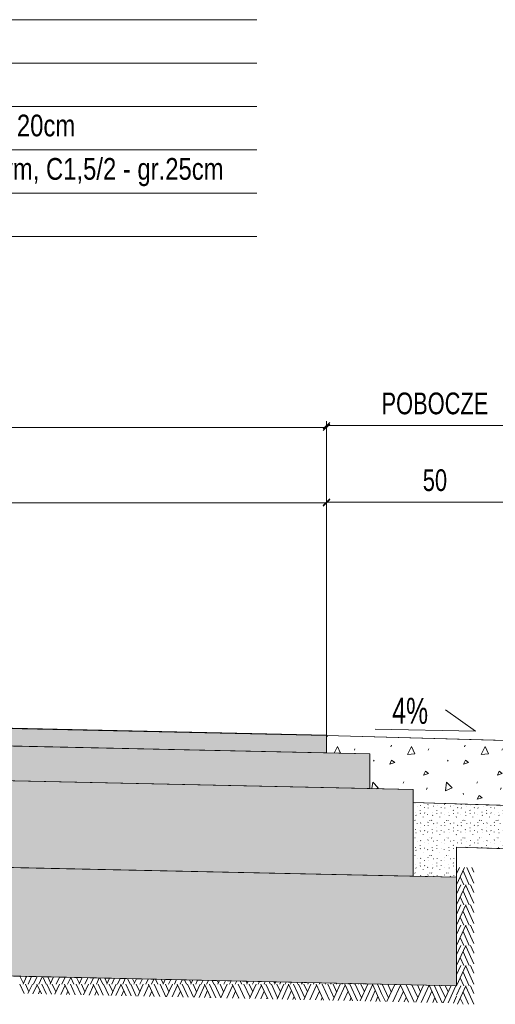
# Model space of a CAD drawing. Header units: centimetres. Extents: x 18523 to 20440, y 3406 to 4072.
# Tile 7 of 14: x 19095 to 19204, y 3687 to 3914. Entities that reach past the tile are written whole.
import ezdxf

# ---------------------------------------------------------------- set-up
doc = ezdxf.new("R2010")
doc.units = ezdxf.units.CM
doc.header["$MEASUREMENT"] = 0
doc.layers.get('Defpoints').update_dxf_attribs({"lineweight": 0})
for name, color, linetype, lineweight in [('ARANŻACJA', 7, 'Continuous', 0), ('RYNNY', 7, 'Continuous', 0), ('WYMIAROWANIE', 7, 'Continuous', 0), ('ŻELBET', 7, 'Continuous', 0)]:
    doc.layers.add(name, color=color, linetype=linetype, lineweight=lineweight)
doc.styles.add('Style-Arial Narrow', font='ARIALN.TTF')
doc.styles.add('Style-arialn', font='arialn.shx')
doc.dimstyles.get("Standard").update_dxf_attribs({"dimtxt": 9999.96, "dimasz": 9999.96, "dimexe": 4999.98, "dimexo": 4999.98, "dimgap": 4999.98, "dimtad": 0, "dimtih": 1, "dimtoh": 1, "dimdec": 0, "dimlfac": 0.01, "dimzin": 11, "dimdsep": 46, "dimtxsty": 'Style-arialn', "dimblk": 'TerminatorOpen_0.5', "dimcen": 9, "dimadec": 4, "dimazin": 3, "dimtfac": 1, "dimtdec": 0, "dimtofl": 0, "dimtmove": 0, "dimatfit": 1, "dimldrblk": 'TerminatorOpen_0.5', "dimfxl": 1, "dimfrac": 2, "dimtolj": 1, "dimtzin": 11, "dimarcsym": 0})

# ---------------------------------------------------------------- blocks, each defined once
blk = doc.blocks.new('_Oblique')
at = {"color": 0, "linetype": 'ByBlock', "lineweight": -2}
blk.add_line((0.5, 0.5), (-0.5, -0.5), dxfattribs=at)
blk = doc.blocks.new('*D16')
at = {"layer": 'Defpoints', "color": 0, "linetype": 'Continuous', "lineweight": 13, "transparency": 16777216}
for p in [(18765.54, 3820.3), (18765.54, 3749.29), (19165.54, 3747.29)]:
    blk.add_point(p, dxfattribs=at)
at = {"layer": 'WYMIAROWANIE', "color": 7, "linetype": 'Continuous', "lineweight": 0, "transparency": 16777216}
for p, q in [((18765.54, 3750.29), (18765.54, 3821.3)), ((19165.54, 3748.29), (19165.54, 3821.3))]:
    blk.add_line(p, q, dxfattribs=at)
at = {"layer": 'WYMIAROWANIE', "color": 0, "linetype": 'Continuous', "lineweight": 0, "transparency": 16777216}
blk.add_line((19165.54, 3820.3), (18765.54, 3820.3), dxfattribs=at)
at = {"layer": 'WYMIAROWANIE', "color": 0, "linetype": 'Continuous', "lineweight": 0, "transparency": 16777216, "xscale": 1.5, "yscale": 1.5, "zscale": 1.5, "rotation": 180}
blk.add_blockref('_Oblique', (18765.54, 3820.3), dxfattribs=at)
at = {"layer": 'WYMIAROWANIE', "color": 0, "linetype": 'Continuous', "lineweight": 0, "transparency": 16777216, "xscale": 1.5, "yscale": 1.5, "zscale": 1.5}
blk.add_blockref('_Oblique', (19165.54, 3820.3), dxfattribs=at)
at = {"layer": 'WYMIAROWANIE', "color": 0, "linetype": 'Continuous', "lineweight": 0, "transparency": 16777216, "insert": (18965.54, 3825.34), "char_height": 5, "attachment_point": 5, "style": 'Style-Arial Narrow'}
blk.add_mtext('\\A1;\\H1x;\\W0.88;JEZDNIA', dxfattribs=at)
blk = doc.blocks.new('TerminatorOpen_0.5')
at = {"color": 0, "linetype": 'ByBlock', "lineweight": -2}
for q in [(-1, 0.25), (-1, 0), (-1, -0.25)]:
    blk.add_line((0, 0), q, dxfattribs=at)
blk = doc.blocks.new('*D18')
at = {"layer": 'Defpoints', "color": 0, "linetype": 'Continuous', "lineweight": 13, "transparency": 16777216}
for p in [(19165.54, 3803.05), (19165.54, 3747.29), (19215.54, 3747.93)]:
    blk.add_point(p, dxfattribs=at)
at = {"layer": 'WYMIAROWANIE', "color": 7, "linetype": 'Continuous', "lineweight": 0, "transparency": 16777216}
for p, q in [((19165.54, 3748.29), (19165.54, 3804.05)), ((19215.54, 3748.93), (19215.54, 3804.05))]:
    blk.add_line(p, q, dxfattribs=at)
at = {"layer": 'WYMIAROWANIE', "color": 0, "linetype": 'Continuous', "lineweight": 0, "transparency": 16777216}
blk.add_line((19215.54, 3803.05), (19165.54, 3803.05), dxfattribs=at)
at = {"layer": 'WYMIAROWANIE', "color": 0, "linetype": 'Continuous', "lineweight": 0, "transparency": 16777216, "xscale": 1.5, "yscale": 1.5, "zscale": 1.5, "rotation": 180}
blk.add_blockref('_Oblique', (19165.54, 3803.05), dxfattribs=at)
at = {"layer": 'WYMIAROWANIE', "color": 0, "linetype": 'Continuous', "lineweight": 0, "transparency": 16777216, "xscale": 1.5, "yscale": 1.5, "zscale": 1.5}
blk.add_blockref('_Oblique', (19215.54, 3803.05), dxfattribs=at)
at = {"layer": 'WYMIAROWANIE', "color": 0, "linetype": 'Continuous', "lineweight": 0, "transparency": 16777216, "insert": (19190.54, 3808.1), "char_height": 5, "attachment_point": 5, "style": 'Style-Arial Narrow'}
blk.add_mtext('\\A1;\\H1x;\\W0.88;50', dxfattribs=at)
blk = doc.blocks.new('*D20')
at = {"layer": 'Defpoints', "color": 0, "linetype": 'Continuous', "lineweight": 13, "transparency": 16777216}
for p in [(19165.54, 3820.71), (19165.54, 3747.29), (19215.54, 3747.93)]:
    blk.add_point(p, dxfattribs=at)
at = {"layer": 'WYMIAROWANIE', "color": 7, "linetype": 'Continuous', "lineweight": 0, "transparency": 16777216}
for p, q in [((19165.54, 3748.29), (19165.54, 3821.71)), ((19215.54, 3748.93), (19215.54, 3821.71))]:
    blk.add_line(p, q, dxfattribs=at)
at = {"layer": 'WYMIAROWANIE', "color": 0, "linetype": 'Continuous', "lineweight": 0, "transparency": 16777216}
blk.add_line((19215.54, 3820.71), (19165.54, 3820.71), dxfattribs=at)
at = {"layer": 'WYMIAROWANIE', "color": 0, "linetype": 'Continuous', "lineweight": 0, "transparency": 16777216, "xscale": 1.5, "yscale": 1.5, "zscale": 1.5, "rotation": 180}
blk.add_blockref('_Oblique', (19165.54, 3820.71), dxfattribs=at)
at = {"layer": 'WYMIAROWANIE', "color": 0, "linetype": 'Continuous', "lineweight": 0, "transparency": 16777216, "xscale": 1.5, "yscale": 1.5, "zscale": 1.5}
blk.add_blockref('_Oblique', (19215.54, 3820.71), dxfattribs=at)
at = {"layer": 'WYMIAROWANIE', "color": 0, "linetype": 'Continuous', "lineweight": 0, "transparency": 16777216, "insert": (19190.54, 3825.79), "char_height": 5, "attachment_point": 5, "style": 'Style-Arial Narrow'}
blk.add_mtext('\\A1;\\H1x;\\W0.88;POBOCZE', dxfattribs=at)
blk = doc.blocks.new('*D23')
at = {"layer": 'Defpoints', "color": 0, "linetype": 'Continuous', "lineweight": 13, "transparency": 16777216}
for p in [(19165.54, 3802.9), (18965.54, 3753.66), (19165.54, 3747.29)]:
    blk.add_point(p, dxfattribs=at)
at = {"layer": 'WYMIAROWANIE', "color": 7, "linetype": 'Continuous', "lineweight": 0, "transparency": 16777216}
for p, q in [((18965.54, 3754.66), (18965.54, 3803.9)), ((19165.54, 3748.29), (19165.54, 3803.9))]:
    blk.add_line(p, q, dxfattribs=at)
at = {"layer": 'WYMIAROWANIE', "color": 0, "linetype": 'Continuous', "lineweight": 0, "transparency": 16777216}
blk.add_line((18965.54, 3802.9), (19165.54, 3802.9), dxfattribs=at)
at = {"layer": 'WYMIAROWANIE', "color": 0, "linetype": 'Continuous', "lineweight": 0, "transparency": 16777216, "xscale": 1.5, "yscale": 1.5, "zscale": 1.5, "rotation": 180}
blk.add_blockref('_Oblique', (18965.54, 3802.9), dxfattribs=at)
at = {"layer": 'WYMIAROWANIE', "color": 0, "linetype": 'Continuous', "lineweight": 0, "transparency": 16777216, "xscale": 1.5, "yscale": 1.5, "zscale": 1.5}
blk.add_blockref('_Oblique', (19165.54, 3802.9), dxfattribs=at)
at = {"layer": 'WYMIAROWANIE', "color": 0, "linetype": 'Continuous', "lineweight": 0, "transparency": 16777216, "insert": (19065.54, 3808.68), "char_height": 5, "attachment_point": 5, "style": 'Style-Arial Narrow'}
blk.add_mtext('\\A1;\\H1x;\\W0.88;200 (min. 185)', dxfattribs=at)

msp = doc.modelspace()

# ---------------------------------------------------------------- hatches: boundary and pattern name
at = {"layer": 'WYMIAROWANIE', "linetype": 'Continuous', "lineweight": 0}
h = msp.add_hatch(dxfattribs=at)
h.set_pattern_fill('CONCR3', style=0, pattern_type=2)
h.set_pattern_definition([(303.49734, (18766.82776, 3750.73681), (-3.826400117, 6.0707254), [0.025946, -24.24012]), (66.744265, (18767.23056, 3751.04966), (-1.91320012, -4.047150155), [0.035456, -24.192336]), (66.744265, (18766.66953, 3749.63626), (-1.91320012, -4.047150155), [0.035433, -24.192359]), (66.744265, (18766.34223, 3750.05346), (-1.91320012, -4.047150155), [0.03541, -24.192382]), (275.99696, (18767.1973, 3749.96314), (-1.91319966, 16.18860022), [0.032575, -18.279816]), (66.744265, (18766.37818, 3750.96696), (-1.91320012, -4.047150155), [0.035433, -24.192359]), (66.744265, (18765.79558, 3750.20094), (-1.91320012, -4.047150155), [0.0354, -24.192392]), (303.49734, (18765.73441, 3751.30806), (-3.826400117, 6.0707254), [0.025925, -24.240141]), (303.49734, (18767.44278, 3751.31629), (-3.826400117, 6.0707254), [0.02596, -24.240106]), (303.49734, (18765.97566, 3750.92494), (-3.826400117, 6.0707254), [0.025925, -24.240141]), (303.49734, (18766.84126, 3750.12316), (-3.826400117, 6.0707254), [0.025946, -24.24012]), (303.49734, (18766.33041, 3750.44246), (-3.826400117, 6.0707254), [0.025939, -24.240127]), (303.49734, (18765.84793, 3749.86774), (-3.826400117, 6.0707254), [0.025925, -24.240141]), (303.49734, (18767.25278, 3750.69789), (-3.826400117, 6.0707254), [0.02596, -24.240106])])
h.paths.add_polyline_path([(18765.54, 3749.29), (18765.54, 3745.29), (18965.54, 3749.66), (19165.54, 3745.29), (19165.54, 3749.29), (18965.54, 3753.66)], flags=0)
h = msp.add_hatch(dxfattribs=at)
h.set_pattern_fill('CONCR2', style=0, pattern_type=2)
h.set_pattern_definition([(64.1865, (18756.8205, 3747.02606), (-3.99999984, -7.35060002), [0.246224, -36.49795]), (323.0654, (18756.9277, 3747.2477), (-24.00000025, 18.37649991), [0.22122, -54.825435]), (197.02852, (18757.1045, 3747.1148), (-3.9999997, 6e-07), [0.297577, -12.252636]), (82.25285, (18758.0767, 3746.11266), (-3.99999955, -25.72709995), [0.51236, -29.16088]), (314.05126, (18758.14575, 3746.62034), (-3.99999984, 3.67530018), [0.458193, -45.565]), (204.67464, (18758.4643, 3746.291), (-4, -3.6753), [0.417925, -8.38593]), (61.44615, (18755.8863, 3748.2204), (-4.0000005, -3.6753), [0.51238, -7.856093]), (293.52535, (18756.1312, 3748.6704), (-4, 7.3505995), [0.452504, -19.589845]), (184.77481, (18756.3118, 3748.25552), (-39.99999995, -3.67530028), [0.41811, -43.735122]), (303.14486, (18758.1952, 3747.89176), (-8.0000002, 11.0258998), [0.06404, -21.883528]), (66.47465, (18759.1897, 3748.66426), (-4, -11.0259005), [0.087563, -19.954786]), (66.47465, (18757.8044, 3745.17446), (-4, -11.0259005), [0.087472, -19.954877]), (66.47465, (18756.9963, 3746.20446), (-4, -11.0259005), [0.087563, -19.954786]), (276.21132, (18759.0929, 3747.03986), (-1e-07, -3.67530046), [0.080394, -36.889634]), (66.47465, (18757.0851, 3748.46006), (-4, -11.0259005), [0.087472, -19.954877]), (66.47465, (18755.6466, 3746.56856), (-4, -11.0259005), [0.087523, -19.954826]), (64.1865, (18755.6643, 3745.63616), (-3.99999984, -7.35060002), [0.246267, -36.497906]), (323.0654, (18755.77152, 3745.85785), (-24.00000025, 18.37649991), [0.221308, -54.825347]), (197.02852, (18755.9484, 3745.7249), (-3.9999997, 6e-07), [0.297658, -12.252555]), (64.1865, (18759.1276, 3747.66086), (-3.99999984, -7.35060002), [0.246224, -36.49795]), (323.0654, (18759.2348, 3747.8825), (-24.00000025, 18.37649991), [0.22122, -54.825435]), (197.02852, (18759.4116, 3747.7496), (-3.9999997, 6e-07), [0.297577, -12.252636]), (303.14486, (18756.4532, 3745.34826), (-8.0000002, 11.0258998), [0.06404, -21.883528]), (304.22419, (18759.257, 3745.57426), (-11.99999968, 18.37650005), [0.064096, -35.49573])])
h.paths.add_polyline_path([(18755.54, 3745.07), (18755.54, 3737.07), (18965.55, 3741.65), (19175.54, 3737.07), (19175.54, 3745.07), (18965.54, 3749.66)], flags=0)
h = msp.add_hatch(dxfattribs=at)
h.set_pattern_fill('CONCRT', style=0, pattern_type=2)
h.set_pattern_definition([(65.009, (19170.8439, 3756.6993), (-17.015, -33.1852), [0.9851, -200.3872]), (322.8208, (19171.26, 3757.5922), (-85.075, 66.3704), [0.8989, -191.3008]), (198.007, (19171.9763, 3757.049), (-34.03, -16.5926), [1.185, -52.489]), (81.666, (19175.8687, 3753.0455), (-17.015, -99.5556), [2.0496, -115.3382]), (312.9914, (19176.1658, 3755.0735), (-153.135, 165.926), [1.8162, -247.7115]), (203.906, (19177.4042, 3753.745), (-153.135, -66.3704), [1.652, -203.0761]), (62.854, (19167.107, 3761.476), (-17.015, -16.5926), [2.0497, -35.2433]), (294.5015, (19168.0425, 3763.3002), (-17.015, 33.1852), [1.8496, -162.262]), (185.066, (19168.8095, 3761.6172), (-17.015, -4e-07), [1.6727, -186.2264]), (303.127, (19176.3426, 3760.162), (-85.075, 132.7408), [0.2562, -217.6865]), (66.2754, (19180.3209, 3763.2522), (-34.03, -82.963), [0.3499, -126.5201]), (66.2754, (19174.7797, 3749.2927), (-34.03, -82.963), [0.3499, -126.5201]), (66.2754, (19171.5473, 3753.413), (-34.03, -82.963), [0.3499, -126.5201]), (276.5, (19179.9924, 3752.5208), (-2e-07, -16.5926), [0.3216, -149.978]), (66.2754, (19171.9025, 3762.4353), (-34.03, -82.963), [0.3499, -126.5201]), (66.2754, (19166.1482, 3754.8694), (-34.03, -82.963), [0.3499, -126.5201]), (65.009, (19166.2193, 3751.1397), (-17.015, -33.1852), [0.9851, -200.3872]), (322.8208, (19166.6355, 3752.0326), (-85.075, 66.3704), [0.8989, -191.3008]), (198.007, (19167.3517, 3751.4893), (-34.03, -16.5926), [1.1851, -52.489]), (65.009, (19180.0723, 3759.2384), (-17.015, -33.1852), [0.9851, -200.3872]), (322.8208, (19180.4885, 3760.1313), (-85.075, 66.3704), [0.8989, -191.3008]), (198.007, (19181.2047, 3759.588), (-34.03, -16.5926), [1.185, -52.489]), (303.127, (19165.544, 3765.8043), (-85.075, 132.7408), [0.2562, -217.6865]), (303.127, (19182.4169, 3765.8853), (-85.075, 132.7408), [0.2562, -217.6865])])
h.paths.add_polyline_path([(19165.54, 3749.29), (19215.54, 3747.93), (19215.54, 3732.93), (19185.54, 3733.82), (19185.54, 3736.85), (19175.54, 3737.07), (19175.54, 3745.07), (19165.54, 3745.29)], flags=0)
h = msp.add_hatch(dxfattribs=at)
h.set_pattern_fill('CONCRT', style=0, pattern_type=2)
h.set_pattern_definition([(65.00898, (18750.8439, 3744.2553), (-17.0150005, -33.1852), [0.98507, -200.3872]), (322.8208, (18751.26, 3745.1481), (-85.0750005, 66.3703997), [0.89893, -191.3008]), (198.0072, (18751.9763, 3744.605), (-34.03, -16.5926), [1.18514, -52.48894]), (81.6658, (18755.8687, 3740.6015), (-17.015001, -99.5556), [2.04964, -115.33824]), (312.99138, (18756.1658, 3742.6295), (-153.1349998, 165.9260002), [1.8162, -247.7115]), (203.90586, (18757.4042, 3741.301), (-153.135001, -66.370399), [1.65204, -203.07606]), (62.8545, (18747.107, 3749.032), (-17.015, -16.5926), [2.0497, -35.2433]), (294.50154, (18748.0425, 3750.8562), (-17.015, 33.1852006), [1.84963, -162.262]), (185.06616, (18748.8095, 3749.1731), (-17.015, -4e-07), [1.6727, -186.22636]), (303.127, (18756.3426, 3747.718), (-85.075, 132.7408), [0.2562, -217.68653]), (66.2754, (18760.3209, 3750.8082), (-34.030001, -82.963), [0.34986, -126.52014]), (66.2754, (18754.7797, 3736.8487), (-34.030001, -82.963), [0.34986, -126.52014]), (66.2754, (18751.5473, 3740.969), (-34.030001, -82.963), [0.34986, -126.52014]), (276.50023, (18759.9924, 3740.0768), (-2e-07, -16.5926), [0.3216, -149.97804]), (66.2754, (18751.9025, 3749.9913), (-34.030001, -82.963), [0.34986, -126.52014]), (66.2754, (18746.1482, 3742.4254), (-34.030001, -82.963), [0.34986, -126.52014]), (65.00898, (18746.2193, 3738.6957), (-17.0150005, -33.1852), [0.98507, -200.3872]), (322.8208, (18746.6355, 3739.5885), (-85.0750005, 66.3703997), [0.89893, -191.3008]), (198.0072, (18747.3517, 3739.0453), (-34.03, -16.5926), [1.18514, -52.48894]), (65.00898, (18760.0723, 3746.7944), (-17.0150005, -33.1852), [0.98507, -200.3872]), (322.8208, (18760.4885, 3747.6872), (-85.0750005, 66.3703997), [0.89893, -191.3008]), (198.0072, (18761.2047, 3747.144), (-34.03, -16.5926), [1.18514, -52.48894]), (303.127, (18745.544, 3753.3603), (-85.075, 132.7408), [0.2562, -217.68653]), (303.127, (18762.4169, 3753.4413), (-85.075, 132.7408), [0.2562, -217.68653])])
h.paths.add_polyline_path([(18745.54, 3736.85), (18745.54, 3716.84), (18965.55, 3721.65), (19185.54, 3716.84), (19185.54, 3736.85), (18965.55, 3741.65)], flags=0)
h = msp.add_hatch(dxfattribs=at)
h.set_pattern_fill('CONCR3', style=0, pattern_type=2)
h.set_pattern_definition([(303.4973, (19188.11153, 3736.70552), (-7.6527997, 12.14145), [0.0519, -48.48024]), (66.7443, (19188.91713, 3737.33122), (-3.8264002, -8.0943003), [0.07091, -48.38467]), (66.7443, (19187.79508, 3734.50443), (-3.8264002, -8.0943003), [0.07087, -48.38472]), (66.7443, (19187.14048, 3735.33882), (-3.8264002, -8.0943003), [0.07082, -48.38476]), (275.997, (19188.85063, 3735.15818), (-3.8264003, 32.3772003), [0.06515, -36.55963]), (66.7443, (19187.21238, 3737.16583), (-3.8264002, -8.0943003), [0.07087, -48.38472]), (66.7443, (19186.04718, 3735.63377), (-3.8264002, -8.0943003), [0.0708, -48.38478]), (303.4973, (19185.92483, 3737.84802), (-7.6527997, 12.14145), [0.05185, -48.48028]), (303.4973, (19189.34158, 3737.86447), (-7.6527997, 12.14145), [0.05192, -48.48021]), (303.4973, (19186.40733, 3737.08178), (-7.6527997, 12.14145), [0.05185, -48.48028]), (303.4973, (19188.13853, 3735.47822), (-7.6527997, 12.14145), [0.0519, -48.48024]), (303.4973, (19187.11683, 3736.11683), (-7.6527997, 12.14145), [0.05188, -48.48025]), (303.4973, (19186.15188, 3734.96738), (-7.6527997, 12.14145), [0.05185, -48.48028]), (303.4973, (19188.96158, 3736.62768), (-7.6527997, 12.14145), [0.05192, -48.48021])])
h.paths.add_polyline_path([(19185.54, 3733.82), (19185.54, 3723.81), (19185.54, 3716.84), (19195.54, 3716.63), (19195.54, 3723.53), (19215.54, 3722.92), (19215.54, 3732.93)], flags=0)
h = msp.add_hatch(dxfattribs=at)
h.set_pattern_fill('CONCR3', style=0, pattern_type=2)
h.set_pattern_definition([(303.49734, (18738.11153, 3719.51375), (-7.65279968, 12.14144997), [0.051892, -48.48024]), (66.744265, (18738.91713, 3720.13945), (-3.82640024, -8.0943003), [0.070912, -48.384672]), (66.744265, (18737.79508, 3717.31265), (-3.82640024, -8.0943003), [0.070866, -48.384718]), (66.744265, (18737.14048, 3718.14705), (-3.82640024, -8.0943003), [0.07082, -48.384764]), (275.99696, (18738.85063, 3717.9664), (-3.8264003, 32.37720033), [0.06515, -36.559632]), (66.744265, (18737.21238, 3719.97405), (-3.82640024, -8.0943003), [0.070866, -48.384718]), (66.744265, (18736.04718, 3718.442), (-3.82640024, -8.0943003), [0.0708, -48.384784]), (303.49734, (18735.92483, 3720.65625), (-7.65279968, 12.14144997), [0.05185, -48.48028]), (303.49734, (18739.34158, 3720.6727), (-7.65279968, 12.14144997), [0.05192, -48.480212]), (303.49734, (18736.40733, 3719.89), (-7.65279968, 12.14144997), [0.05185, -48.48028]), (303.49734, (18738.13853, 3718.28645), (-7.65279968, 12.14144997), [0.051892, -48.48024]), (303.49734, (18737.11683, 3718.92505), (-7.65279968, 12.14144997), [0.051878, -48.480254]), (303.49734, (18736.15188, 3717.7756), (-7.65279968, 12.14144997), [0.05185, -48.48028]), (303.49734, (18738.96158, 3719.4359), (-7.65279968, 12.14144997), [0.05192, -48.480212])])
h.paths.add_polyline_path([(18735.54, 3716.63), (18745.54, 3716.84), (18965.55, 3721.65), (19105.55, 3718.59), (19195.54, 3716.63), (19195.54, 3691.62), (19105.55, 3693.59), (18965.55, 3696.64), (18875.54, 3694.68), (18735.54, 3691.62)], flags=0)

# ---------------------------------------------------------------- linework, layer by layer
at = {"layer": 'ARANŻACJA', "color": 7, "linetype": 'Continuous', "lineweight": 0}
for p, q in [((18909.15, 3914.26), (19149.45, 3914.26)), ((18909.15, 3904.26), (19149.45, 3904.26)), ((18909.15, 3894.26), (19149.45, 3894.26)), ((18909.15, 3884.26), (19149.45, 3884.26)), ((18909.15, 3874.26), (19149.45, 3874.26)), ((18909.15, 3864.26), (19149.45, 3864.26))]:
    msp.add_line(p, q, dxfattribs=at)
at = {"layer": 'ARANŻACJA', "color": 7, "linetype": 'Continuous', "lineweight": 0, "ltscale": 100, "flags": 128}
msp.add_lwpolyline([(19176.74, 3750.79), (19199.92, 3750.33), (19192.94, 3755.19)], dxfattribs=at)
at = {"layer": 'RYNNY', "color": 7, "linetype": 'Continuous', "lineweight": 13, "ltscale": 100}
for p, q in [((19175.54, 3745.07), (18965.55, 3749.66)), ((19165.54, 3749.29), (19165.54, 3745.29)), ((19215.54, 3747.93), (19165.54, 3749.29)), ((19175.54, 3745.07), (19175.54, 3737.07)), ((19185.54, 3736.85), (18965.55, 3741.65)), ((19185.54, 3736.85), (19185.54, 3716.84)), ((19195.54, 3716.63), (18965.55, 3721.65)), ((19195.54, 3716.63), (19195.54, 3691.62)), ((19195.54, 3691.62), (18965.55, 3696.64))]:
    msp.add_line(p, q, dxfattribs=at)
at = {"layer": 'RYNNY', "color": 7, "linetype": 'Continuous', "lineweight": 13}
for p, q in [((19215.54, 3732.93), (19185.54, 3733.82)), ((19215.54, 3722.92), (19195.54, 3723.53))]:
    msp.add_line(p, q, dxfattribs=at)
at = {"layer": 'WYMIAROWANIE', "color": 7, "linetype": 'Continuous', "lineweight": 0}
for p, q in [((19195.54, 3717.39), (19196.21, 3718.85)), ((19195.54, 3714.91), (19197.37, 3718.85)), ((19198.46, 3714.91), (19197.01, 3718.07)), ((19199.54, 3715.3), (19197.91, 3718.85)), ((19199.54, 3717.8), (19199.06, 3718.85)), ((19199.54, 3717.79), (19199.54, 3717.8)), ((19195.54, 3712.73), (19196.54, 3714.89)), ((19195.54, 3710.25), (19197.69, 3714.89)), ((19197.23, 3714.91), (19196.39, 3716.74)), ((19199.54, 3710.64), (19197.65, 3714.75)), ((19199.54, 3713.14), (19198.73, 3714.91)), ((19198.46, 3710.25), (19197.01, 3713.41)), ((19199.54, 3713.13), (19199.54, 3713.15)), ((19195.54, 3708.07), (19196.54, 3710.24)), ((19195.54, 3705.59), (19197.69, 3710.24)), ((19197.23, 3710.25), (19196.39, 3712.08)), ((19199.54, 3705.99), (19197.65, 3710.09)), ((19199.54, 3708.49), (19198.73, 3710.25)), ((19198.46, 3705.59), (19197.01, 3708.75)), ((19199.54, 3708.48), (19199.54, 3708.49)), ((19195.54, 3703.41), (19196.54, 3705.58)), ((19195.54, 3700.93), (19197.69, 3705.58)), ((19197.23, 3705.59), (19196.39, 3707.42)), ((19199.54, 3703.83), (19198.73, 3705.59)), ((19198.46, 3700.93), (19197.01, 3704.09)), ((19199.54, 3701.33), (19197.65, 3705.43)), ((19199.54, 3703.82), (19199.54, 3703.83)), ((19195.54, 3698.76), (19196.54, 3700.92)), ((19195.54, 3696.28), (19197.69, 3700.92)), ((19197.23, 3700.93), (19196.39, 3702.77)), ((19199.54, 3699.17), (19198.73, 3700.93)), ((19198.46, 3696.28), (19197.01, 3699.44)), ((19199.54, 3696.67), (19197.65, 3700.78)), ((19199.54, 3699.16), (19199.54, 3699.17)), ((19197.23, 3696.28), (19196.39, 3698.11)), ((19195.54, 3694.1), (19196.54, 3696.26)), ((19195.54, 3691.62), (19197.69, 3696.26)), ((19198.46, 3691.62), (19197.01, 3694.78)), ((19199.54, 3692.01), (19197.65, 3696.12)), ((19199.54, 3694.51), (19198.73, 3696.28)), ((19199.54, 3694.5), (19199.54, 3694.52)), ((19095.8, 3689.82), (19094.81, 3691.97)), ((19095.64, 3692.13), (19094.86, 3693.82)), ((19095.57, 3691.99), (19096.4, 3693.78)), ((19096.91, 3690.21), (19096.1, 3691.97)), ((19096.26, 3693.47), (19096.11, 3693.79)), ((19096.71, 3689.8), (19097.72, 3691.99)), ((19096.72, 3691.99), (19097.54, 3693.76)), ((19097.99, 3691.99), (19098.79, 3693.73)), ((19099.79, 3689.73), (19098.76, 3691.97)), ((19099.22, 3691.99), (19100, 3693.71)), ((19100.91, 3689.81), (19099.91, 3691.97)), ((19100.91, 3691.99), (19100.11, 3693.7)), ((19102.12, 3689.68), (19101.05, 3691.97)), ((19101.93, 3692.27), (19101.27, 3693.68)), ((19101.8, 3691.99), (19102.57, 3693.65)), ((19103.13, 3690.2), (19102.32, 3691.97)), ((19102.51, 3693.51), (19102.44, 3693.65)), ((19102.88, 3689.67), (19103.95, 3691.97)), ((19103.18, 3691.99), (19103.95, 3693.62)), ((19104.51, 3691.99), (19105.26, 3693.59)), ((19106.25, 3689.59), (19105.15, 3691.97)), ((19105.82, 3691.99), (19106.55, 3693.56)), ((19107.6, 3689.56), (19106.49, 3691.97)), ((19107.31, 3691.99), (19106.57, 3693.56)), ((19108.95, 3689.53), (19107.83, 3691.97)), ((19108.58, 3692.12), (19107.92, 3693.53)), ((19108.52, 3691.99), (19109.22, 3693.5)), ((19109.85, 3690.25), (19109.07, 3691.97)), ((19109.53, 3689.52), (19110.67, 3691.97)), ((19109.8, 3691.99), (19110.5, 3693.48)), ((19111.13, 3691.99), (19111.8, 3693.45)), ((19112.93, 3689.44), (19111.75, 3691.97)), ((19112.49, 3691.99), (19113.14, 3693.42)), ((19114.07, 3689.42), (19112.89, 3691.97)), ((19113.93, 3691.99), (19113.26, 3693.42)), ((19115.33, 3689.39), (19114.14, 3691.97)), ((19114.98, 3692.13), (19114.39, 3693.39)), ((19114.91, 3691.99), (19115.54, 3693.37)), ((19116.25, 3690.21), (19115.44, 3691.97)), ((19115.85, 3689.38), (19117.06, 3691.99)), ((19116.06, 3691.99), (19116.69, 3693.34)), ((19117.33, 3691.99), (19117.94, 3693.31)), ((19119.33, 3689.3), (19118.09, 3691.97)), ((19118.56, 3691.99), (19119.15, 3693.29)), ((19120.24, 3689.81), (19119.25, 3691.97)), ((19120.24, 3691.99), (19119.65, 3693.28)), ((19121.66, 3689.25), (19120.39, 3691.97)), ((19121.27, 3692.27), (19120.81, 3693.25)), ((19121.14, 3691.99), (19121.71, 3693.23)), ((19122.46, 3690.2), (19121.66, 3691.97)), ((19122.02, 3689.24), (19123.29, 3691.97)), ((19122.52, 3691.99), (19123.09, 3693.2)), ((19123.85, 3691.99), (19124.4, 3693.17)), ((19125.79, 3689.16), (19124.48, 3691.97)), ((19125.16, 3691.99), (19125.69, 3693.15)), ((19127.14, 3689.13), (19125.82, 3691.97)), ((19126.65, 3691.99), (19126.11, 3693.14)), ((19128.49, 3689.1), (19127.16, 3691.97)), ((19127.91, 3692.12), (19127.45, 3693.11)), ((19127.86, 3691.99), (19128.37, 3693.09)), ((19129.18, 3690.25), (19128.4, 3691.97)), ((19128.68, 3689.1), (19130.01, 3691.97)), ((19129.14, 3691.99), (19129.64, 3693.06)), ((19130.47, 3691.99), (19130.95, 3693.03)), ((19132.47, 3689.01), (19131.09, 3691.97)), ((19131.82, 3691.99), (19132.28, 3693)), ((19133.61, 3688.99), (19132.23, 3691.97)), ((19133.26, 3691.99), (19132.79, 3692.99)), ((19134.87, 3688.96), (19133.48, 3691.97)), ((19134.32, 3692.13), (19133.93, 3692.97)), ((19134.24, 3691.99), (19134.69, 3692.95)), ((19135.59, 3690.21), (19134.78, 3691.97)), ((19135, 3688.96), (19136.39, 3691.99)), ((19135.4, 3691.99), (19135.83, 3692.92)), ((19136.67, 3691.99), (19137.08, 3692.9)), ((19138.87, 3688.87), (19137.43, 3691.97)), ((19137.89, 3691.99), (19138.3, 3692.87)), ((19139.58, 3689.81), (19138.58, 3691.97)), ((19139.58, 3691.99), (19139.18, 3692.85)), ((19141.18, 3688.86), (19139.72, 3691.97)), ((19140.6, 3692.27), (19140.35, 3692.83)), ((19140.47, 3691.99), (19140.86, 3692.81)), ((19141.8, 3690.2), (19140.99, 3691.97)), ((19141.16, 3688.82), (19142.62, 3691.97)), ((19141.86, 3691.99), (19142.23, 3692.78)), ((19143.18, 3691.99), (19143.54, 3692.76)), ((19145.33, 3688.73), (19143.82, 3691.97)), ((19144.5, 3691.99), (19144.84, 3692.73)), ((19146.68, 3688.7), (19145.16, 3691.97)), ((19145.98, 3691.99), (19145.65, 3692.71)), ((19147.91, 3688.9), (19146.5, 3691.97)), ((19147.25, 3692.12), (19146.99, 3692.68)), ((19147.19, 3691.99), (19147.51, 3692.67)), ((19148.52, 3690.25), (19147.74, 3691.97)), ((19147.82, 3688.67), (19149.34, 3691.97)), ((19148.48, 3691.99), (19148.78, 3692.64)), ((19149.8, 3691.99), (19150.09, 3692.61)), ((19152.01, 3688.58), (19150.42, 3691.97)), ((19151.16, 3691.99), (19151.43, 3692.58)), ((19153.15, 3688.56), (19151.56, 3691.97)), ((19152.6, 3691.99), (19152.33, 3692.56)), ((19154.27, 3688.81), (19152.82, 3691.97)), ((19153.65, 3692.13), (19153.46, 3692.54)), ((19153.58, 3691.99), (19153.83, 3692.53)), ((19154.92, 3690.21), (19154.12, 3691.97)), ((19154.14, 3688.53), (19155.73, 3691.99)), ((19154.74, 3691.99), (19154.98, 3692.51)), ((19156, 3691.99), (19156.23, 3692.48)), ((19158.4, 3688.44), (19156.77, 3691.97)), ((19157.23, 3691.99), (19157.44, 3692.45)), ((19158.92, 3689.81), (19157.92, 3691.97)), ((19158.92, 3691.99), (19158.71, 3692.42)), ((19160.52, 3688.86), (19159.06, 3691.97)), ((19159.81, 3691.99), (19160, 3692.4)), ((19159.94, 3692.27), (19159.88, 3692.4)), ((19160.31, 3688.4), (19161.96, 3691.97)), ((19161.14, 3690.2), (19160.33, 3691.97)), ((19161.2, 3691.99), (19161.37, 3692.37)), ((19162.52, 3691.99), (19162.69, 3692.34)), ((19164.87, 3688.3), (19163.16, 3691.97)), ((19163.83, 3691.99), (19163.98, 3692.31)), ((19166.21, 3688.27), (19164.5, 3691.97)), ((19165.32, 3691.99), (19165.18, 3692.28)), ((19167.25, 3688.9), (19165.84, 3691.97)), ((19166.59, 3692.12), (19166.52, 3692.25)), ((19166.53, 3691.99), (19166.65, 3692.25)), ((19166.96, 3688.25), (19168.68, 3691.97)), ((19167.86, 3690.25), (19167.08, 3691.97)), ((19167.81, 3691.99), (19167.92, 3692.22)), ((19169.14, 3691.99), (19169.24, 3692.19)), ((19171.55, 3688.15), (19169.76, 3691.97)), ((19170.5, 3691.99), (19170.58, 3692.16)), ((19172.69, 3688.12), (19170.9, 3691.97)), ((19171.94, 3691.99), (19171.87, 3692.14)), ((19173.61, 3688.81), (19172.15, 3691.97)), ((19172.92, 3691.99), (19172.98, 3692.11)), ((19173.28, 3688.11), (19175.07, 3691.99)), ((19174.26, 3690.21), (19173.45, 3691.97)), ((19174.07, 3691.99), (19174.12, 3692.09)), ((19175.34, 3691.99), (19175.38, 3692.06)), ((19177.94, 3688.01), (19176.11, 3691.97)), ((19176.57, 3691.99), (19176.59, 3692.03)), ((19178.25, 3689.81), (19177.26, 3691.97)), ((19178.25, 3691.99), (19178.25, 3692)), ((19179.85, 3688.86), (19178.4, 3691.97)), ((19179.45, 3687.98), (19181.28, 3691.93)), ((19180.47, 3690.2), (19179.67, 3691.97)), ((19184.41, 3687.87), (19182.52, 3691.9)), ((19185.75, 3687.84), (19183.88, 3691.87)), ((19186.59, 3688.9), (19185.23, 3691.84)), ((19197.23, 3691.62), (19196.39, 3693.45)), ((19097.85, 3689.78), (19098.8, 3691.83)), ((19099.1, 3689.75), (19099.44, 3690.49)), ((19100.95, 3689.71), (19100.91, 3689.81)), ((19104.26, 3689.64), (19105.25, 3691.75)), ((19105.57, 3689.61), (19105.91, 3690.34)), ((19110.81, 3689.49), (19111.85, 3691.74)), ((19112.11, 3689.46), (19112.51, 3690.34)), ((19117, 3689.35), (19118.14, 3691.83)), ((19118.24, 3689.33), (19118.77, 3690.49)), ((19120.49, 3689.28), (19120.24, 3689.81)), ((19123.4, 3689.21), (19124.58, 3691.75)), ((19124.71, 3689.18), (19125.25, 3690.34)), ((19129.95, 3689.07), (19131.19, 3691.74)), ((19131.25, 3689.04), (19131.85, 3690.34)), ((19136.14, 3688.93), (19137.47, 3691.83)), ((19137.39, 3688.9), (19138.11, 3690.49)), ((19140.03, 3688.85), (19139.58, 3689.81)), ((19142.54, 3688.79), (19143.92, 3691.75)), ((19143.85, 3688.76), (19144.58, 3690.34)), ((19149.09, 3688.65), (19150.52, 3691.74)), ((19150.4, 3688.62), (19151.19, 3690.34)), ((19155.28, 3688.51), (19156.81, 3691.83)), ((19156.53, 3688.48), (19157.45, 3690.49)), ((19159.57, 3688.41), (19158.92, 3689.81)), ((19161.68, 3688.37), (19163.26, 3691.75)), ((19162.99, 3688.34), (19163.92, 3690.34)), ((19168.23, 3688.22), (19169.86, 3691.74)), ((19169.54, 3688.19), (19170.52, 3690.34)), ((19174.42, 3688.09), (19176.15, 3691.83)), ((19175.67, 3688.06), (19176.78, 3690.49)), ((19179.11, 3687.98), (19178.25, 3689.81)), ((19180.82, 3687.94), (19182.59, 3691.75)), ((19182.13, 3687.92), (19183.26, 3690.34)), ((19186.1, 3687.83), (19187.93, 3691.79)), ((19187.19, 3690.25), (19186.49, 3691.82)), ((19187.37, 3687.8), (19189.2, 3691.74)), ((19188.68, 3687.77), (19189.86, 3690.34)), ((19191.09, 3687.72), (19189.2, 3691.76)), ((19192.22, 3687.69), (19190.35, 3691.73)), ((19192.95, 3688.81), (19191.61, 3691.71)), ((19192.42, 3687.69), (19194.25, 3691.65)), ((19193.6, 3690.21), (19192.92, 3691.68)), ((19193.56, 3687.66), (19195.39, 3691.62)), ((19195.54, 3689.44), (19196.54, 3691.61)), ((19195.72, 3687.35), (19197.69, 3691.61)), ((19198.28, 3687.35), (19197.01, 3690.12)), ((19199.54, 3687.36), (19197.65, 3691.46)), ((19199.54, 3689.86), (19198.73, 3691.62)), ((19199.54, 3689.85), (19199.54, 3689.86)), ((19138.6, 3688.88), (19138.73, 3689.16)), ((19145.14, 3688.73), (19145.23, 3688.93)), ((19151.73, 3688.59), (19151.87, 3688.88)), ((19157.74, 3688.45), (19158.07, 3689.16)), ((19164.29, 3688.31), (19164.57, 3688.93)), ((19170.88, 3688.16), (19171.2, 3688.88)), ((19176.89, 3688.03), (19177.4, 3689.16)), ((19183.43, 3687.89), (19183.91, 3688.93)), ((19190.02, 3687.74), (19190.54, 3688.88)), ((19194.82, 3687.64), (19195.54, 3689.22)), ((19197.06, 3687.35), (19196.39, 3688.79))]:
    msp.add_line(p, q, dxfattribs=at)
at = {"layer": 'WYMIAROWANIE', "color": 7, "linetype": 'Continuous', "lineweight": 0, "flags": 128}
for points in [[(18765.54, 3749.29), (18765.54, 3745.29), (18965.54, 3749.66), (19165.54, 3745.29), (19165.54, 3749.29), (18965.54, 3753.66)], [(18755.54, 3745.07), (18755.54, 3737.07), (18965.55, 3741.65), (19175.54, 3737.07), (19175.54, 3745.07), (18965.54, 3749.66)], [(19165.54, 3749.29), (19215.54, 3747.93), (19215.54, 3732.93), (19185.54, 3733.82), (19185.54, 3736.85), (19175.54, 3737.07), (19175.54, 3745.07), (19165.54, 3745.29)], [(18745.54, 3736.85), (18745.54, 3716.84), (18965.55, 3721.65), (19185.54, 3716.84), (19185.54, 3736.85), (18965.55, 3741.65)], [(19185.54, 3733.82), (19185.54, 3723.81), (19185.54, 3716.84), (19195.54, 3716.63), (19195.54, 3723.53), (19215.54, 3722.92), (19215.54, 3732.93)], [(18735.54, 3716.63), (18745.54, 3716.84), (18965.55, 3721.65), (19105.55, 3718.59), (19195.54, 3716.63), (19195.54, 3691.62), (19105.55, 3693.59), (18965.55, 3696.64), (18875.54, 3694.68), (18735.54, 3691.62)]]:
    msp.add_lwpolyline(points, close=True, dxfattribs=at)
at = {"layer": 'ŻELBET', "color": 7, "linetype": 'Continuous', "lineweight": 30, "ltscale": 100}
msp.add_line((19165.54, 3749.29), (18965.54, 3753.66), dxfattribs=at)

# ---------------------------------------------------------------- texts
at = {"layer": 'ARANŻACJA', "color": 7, "linetype": 'Continuous', "lineweight": 0, "char_height": 5, "attachment_point": 4, "line_spacing_factor": 0.6, "style": 'Style-Arial Narrow'}
for s, insert in [('\\H1x;\\W0.96;podbudowa zasadnicza z mieszanki kruszyw niezwiązanych C90/3, o gr. 20cm', (18915.97, 3889.12)), ('\\H1x;\\W0.96;warstwa mrozoochronna z gruntu stabilizowanego spoiwem hydraulicznym, C1,5/2 - gr.25cm', (18915.97, 3879.12))]:
    msp.add_mtext(s, dxfattribs=dict(at, insert=insert))
at = {"layer": 'ARANŻACJA', "color": 7, "linetype": 'Continuous', "lineweight": 13, "insert": (19180.69, 3755.02), "char_height": 6, "attachment_point": 4, "rotation": 359.3484, "line_spacing_factor": 1.1, "style": 'Style-Arial Narrow'}
msp.add_mtext('\\H1x;\\W0.833333;4%\\P', dxfattribs=at)

# ---------------------------------------------------------------- dimensions: what is measured, and where the dimension line sits
at = {"layer": 'WYMIAROWANIE', "color": 7, "linetype": 'Continuous', "lineweight": 0}
for base, p1, p2, text, override, picture, middle in [((18765.54, 3820.3), (19165.54, 3747.29), (18765.54, 3749.29), '\\H1x;\\W0.88;JEZDNIA', {"dimscale": 0, "dimtxt": 5, "dimasz": 1.5, "dimexe": 1, "dimexo": 1, "dimgap": 2.5, "dimtad": 1, "dimtih": 0, "dimtoh": 0, "dimlfac": 1, "dimtxsty": 'Style-Arial Narrow', "dimblk": 'Oblique', "dimcen": 0, "dimclre": 7, "dimlwd": 0, "dimlwe": 0}, '*D16', (18965.54, 3825.34)), ((19165.54, 3820.71), (19215.54, 3747.93), (19165.54, 3747.29), '\\H1x;\\W0.88;POBOCZE', {"dimscale": 0, "dimtxt": 5, "dimasz": 1.5, "dimexe": 1, "dimexo": 1, "dimgap": 2.5, "dimtad": 1, "dimtih": 0, "dimtoh": 0, "dimlfac": 1, "dimtxsty": 'Style-Arial Narrow', "dimblk": 'Oblique', "dimcen": 0, "dimclre": 7, "dimfrac": 0, "dimlwd": 0, "dimlwe": 0}, '*D20', (19190.54, 3825.79)), ((19165.54, 3803.05), (19215.54, 3747.93), (19165.54, 3747.29), '\\H1x;\\W0.88;<>', {"dimscale": 0, "dimtxt": 5, "dimasz": 1.5, "dimexe": 1, "dimexo": 1, "dimgap": 2.5, "dimtad": 1, "dimtih": 0, "dimtoh": 0, "dimlfac": 1, "dimtxsty": 'Style-Arial Narrow', "dimblk": 'Oblique', "dimcen": 0, "dimclre": 7, "dimfrac": 0, "dimlwd": 0, "dimlwe": 0}, '*D18', (19190.54, 3808.1))]:
    dim = msp.add_linear_dim(base=base, p1=p1, p2=p2, angle=180, text=text, dimstyle='Standard', override=override, dxfattribs=at)
    dim.commit()
    dim.dimension.update_dxf_attribs({"geometry": picture, "text_midpoint": middle})
dim = msp.add_linear_dim(base=(19165.54, 3802.9), p1=(18965.54, 3753.66), p2=(19165.54, 3747.29), text='\\H1x;\\W0.88;<> (min. 185)', dimstyle='Standard', override={"dimtxt": 5, "dimasz": 1.5, "dimexe": 1, "dimexo": 1, "dimgap": 2.5, "dimtad": 1, "dimtih": 0, "dimtoh": 0, "dimlfac": 1, "dimtxsty": 'Style-Arial Narrow', "dimblk": 'Oblique', "dimcen": 0, "dimclre": 7, "dimlwd": 0, "dimlwe": 0}, dxfattribs=at)
dim.commit()
dim.dimension.update_dxf_attribs({"geometry": '*D23', "text_midpoint": (19065.54, 3808.68)})

doc.saveas('drawing.dxf')
